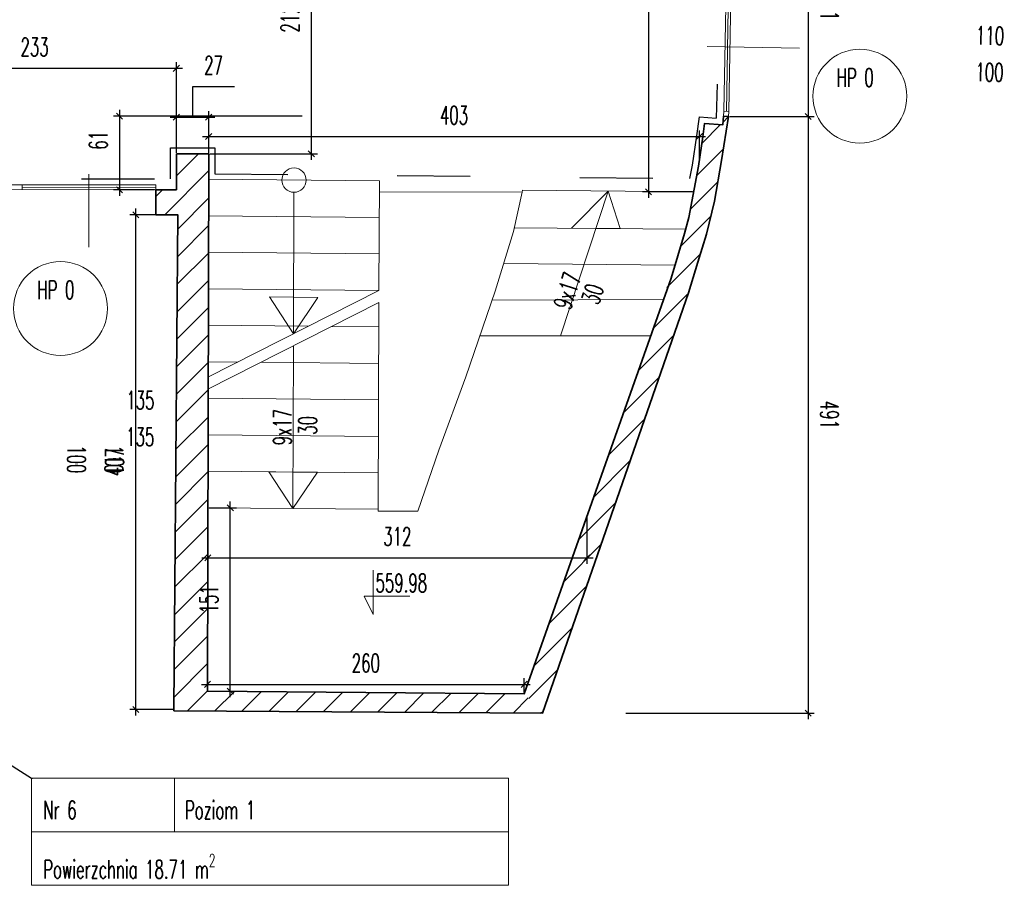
# Model space of a CAD drawing. Header units: millimetres. Extents: x 19887 to 192597, y -14203 to 39042.
# Tile 256 of 256: x 82339 to 83148, y -10000 to -9289. Entities that reach past the tile are written whole.
import ezdxf
from ezdxf import colors
from ezdxf.entities.mleader import LeaderData, LeaderLine
from ezdxf.math import Vec2, Vec3

# ---------------------------------------------------------------- set-up
doc = ezdxf.new("R2010")
doc.units = ezdxf.units.MM
doc.linetypes.add('ACAD_ISO03W100', pattern=[30, 12, -18])
doc.layers.get('Defpoints').update_dxf_attribs({"color": 4})
for name, color, linetype, lineweight in [('Basen_rzut_poziom_1_obrys', 252, 'Continuous', 35), ('koty wysokościowe', 252, 'Continuous', 0), ('Okna', 252, 'Continuous', 5), ('Schody', 252, 'Continuous', 5), ('Tabela', 1, 'Continuous', 0)]:
    doc.layers.add(name, color=color, linetype=linetype, lineweight=lineweight)
for name, color, linetype in [('Sufit podwieszany', 252, 'Continuous'), ('Wymiarowanie', 3, 'Continuous'), ('Wypełnienie', 252, 'Continuous')]:
    doc.layers.add(name, color=color, linetype=linetype)
doc.styles.add('ROMANS', font='romans.shx', dxfattribs={"width": 0.6})
doc.styles.get("Standard").update_dxf_attribs({"font": 'arial.ttf'})
doc.dimstyles.new('000001FB70622F18', dxfattribs={"dimtxt": 20, "dimasz": 5, "dimexe": 5, "dimexo": 1, "dimgap": 20, "dimtad": 1, "dimtoh": 1, "dimdec": 0, "dimtxsty": 'Standard', "dimblk": 'OBLIQUE', "dimcen": 0, "dimdle": 5, "dimclrd": 252, "dimclre": 252, "dimclrt": 252, "dimadec": 0, "dimazin": 0, "dimtfac": 1, "dimtdec": 0, "dimtmove": 0, "dimatfit": 3, "dimldrblk": 'OBLIQUE', "dimfxl": 150, "dimfxlon": 1, "dimlwd": 25, "dimlwe": 25, "dimarcsym": 1})

# ---------------------------------------------------------------- blocks, each defined once
blk = doc.blocks.new('_Oblique')
at = {"color": 0, "linetype": 'ByBlock', "lineweight": -2}
blk.add_line((-0.5, -0.5), (0.5, 0.5), dxfattribs=at)
blk = doc.blocks.new('*D798')
at = {"layer": 'Defpoints', "color": 0}
for p in [(4439.66, -4426.71), (4436.34, -4608.08), (4501.78, -4608.08)]:
    blk.add_point(p, dxfattribs=at)
at = {"layer": 'Wymiarowanie', "color": 252, "linetype": 'Continuous', "lineweight": 25}
for p, q in [((4440.66, -4426.71), (4506.78, -4426.71)), ((4501.78, -4421.71), (4501.78, -4613.08)), ((4437.34, -4608.08), (4506.78, -4608.08))]:
    blk.add_line(p, q, dxfattribs=at)
at = {"layer": 'Wymiarowanie', "color": 252, "linetype": 'ByBlock', "lineweight": 25, "xscale": 5, "yscale": 5, "zscale": 5}
for p, rotation in [((4501.78, -4426.71), 90), ((4501.78, -4608.08), 270)]:
    blk.add_blockref('_Oblique', p, dxfattribs=dict(at, rotation=rotation))
at = {"layer": 'Wymiarowanie', "color": 252, "insert": (4519.28, -4517.4), "char_height": 15, "attachment_point": 5, "rotation": 270, "style": 'ROMANS'}
blk.add_mtext('181', dxfattribs=at)
blk = doc.blocks.new('*D805')
at = {"layer": 'Defpoints', "color": 0}
for p in [(4436.34, -4608.08), (4283.33, -5098.69), (4501.78, -5098.69)]:
    blk.add_point(p, dxfattribs=at)
at = {"layer": 'Wymiarowanie', "color": 252, "linetype": 'Continuous', "lineweight": 25}
for p, q in [((4501.78, -4603.08), (4501.78, -5103.69)), ((4437.34, -4608.08), (4506.78, -4608.08)), ((4351.78, -5098.69), (4506.78, -5098.69))]:
    blk.add_line(p, q, dxfattribs=at)
at = {"layer": 'Wymiarowanie', "color": 252, "linetype": 'ByBlock', "lineweight": 25, "xscale": 5, "yscale": 5, "zscale": 5}
for p, rotation in [((4501.78, -4608.08), 90), ((4501.78, -5098.69), 270)]:
    blk.add_blockref('_Oblique', p, dxfattribs=dict(at, rotation=rotation))
at = {"layer": 'Wymiarowanie', "color": 252, "insert": (4519.28, -4853.39), "char_height": 15, "attachment_point": 5, "rotation": 270, "style": 'ROMANS'}
blk.add_mtext('491', dxfattribs=at)
blk = doc.blocks.new('*D837')
at = {"layer": 'Defpoints', "color": 0}
for p in [(4412.29, -4624.55), (4008.99, -4638.84), (4412.29, -4643.81)]:
    blk.add_point(p, dxfattribs=at)
at = {"layer": 'Wymiarowanie', "color": 252, "linetype": 'Continuous', "lineweight": 25}
for p, q in [((4008.99, -4637.84), (4008.99, -4619.55)), ((4412.29, -4642.81), (4412.29, -4619.55)), ((4003.99, -4624.55), (4417.29, -4624.55))]:
    blk.add_line(p, q, dxfattribs=at)
at = {"layer": 'Wymiarowanie', "color": 252, "linetype": 'ByBlock', "lineweight": 25, "xscale": 5, "yscale": 5, "zscale": 5, "rotation": 180}
blk.add_blockref('_Oblique', (4008.99, -4624.55), dxfattribs=at)
at = {"layer": 'Wymiarowanie', "color": 252, "linetype": 'ByBlock', "lineweight": 25, "xscale": 5, "yscale": 5, "zscale": 5}
blk.add_blockref('_Oblique', (4412.29, -4624.55), dxfattribs=at)
at = {"layer": 'Wymiarowanie', "color": 252, "insert": (4210.64, -4607.05), "char_height": 15, "attachment_point": 5, "style": 'ROMANS'}
blk.add_mtext('403', dxfattribs=at)
blk = doc.blocks.new('*D838')
at = {"layer": 'Defpoints', "color": 0}
for p in [(4007.97, -5080.52), (4268.34, -5074.98), (4268.34, -5082.7)]:
    blk.add_point(p, dxfattribs=at)
at = {"layer": 'Wymiarowanie', "color": 252, "linetype": 'Continuous', "lineweight": 25}
for p, q in [((4007.97, -5079.52), (4007.97, -5069.98)), ((4268.34, -5081.7), (4268.34, -5069.98)), ((4002.97, -5074.98), (4273.34, -5074.98))]:
    blk.add_line(p, q, dxfattribs=at)
at = {"layer": 'Wymiarowanie', "color": 252, "linetype": 'ByBlock', "lineweight": 25, "xscale": 5, "yscale": 5, "zscale": 5, "rotation": 180}
blk.add_blockref('_Oblique', (4007.97, -5074.98), dxfattribs=at)
at = {"layer": 'Wymiarowanie', "color": 252, "linetype": 'ByBlock', "lineweight": 25, "xscale": 5, "yscale": 5, "zscale": 5}
blk.add_blockref('_Oblique', (4268.34, -5074.98), dxfattribs=at)
at = {"layer": 'Wymiarowanie', "color": 252, "insert": (4138.15, -5057.48), "char_height": 15, "attachment_point": 5, "style": 'ROMANS'}
blk.add_mtext('260', dxfattribs=at)
blk = doc.blocks.new('*D835')
at = {"layer": 'Defpoints', "color": 0}
for p in [(4008.32, -4929.74), (4319.89, -4936.85), (4319.89, -4970.9)]:
    blk.add_point(p, dxfattribs=at)
at = {"layer": 'Wymiarowanie', "color": 252, "linetype": 'Continuous', "lineweight": 25}
for p, q in [((4008.32, -4930.74), (4008.32, -4975.9)), ((4319.89, -4937.85), (4319.89, -4975.9)), ((4003.32, -4970.9), (4324.89, -4970.9))]:
    blk.add_line(p, q, dxfattribs=at)
at = {"layer": 'Wymiarowanie', "color": 252, "linetype": 'ByBlock', "lineweight": 25, "xscale": 5, "yscale": 5, "zscale": 5, "rotation": 180}
blk.add_blockref('_Oblique', (4008.32, -4970.9), dxfattribs=at)
at = {"layer": 'Wymiarowanie', "color": 252, "linetype": 'ByBlock', "lineweight": 25, "xscale": 5, "yscale": 5, "zscale": 5}
blk.add_blockref('_Oblique', (4319.89, -4970.9), dxfattribs=at)
at = {"layer": 'Wymiarowanie', "color": 252, "insert": (4164.1, -4953.4), "char_height": 15, "attachment_point": 5, "style": 'ROMANS'}
blk.add_mtext('312', dxfattribs=at)
blk = doc.blocks.new('*D839')
at = {"layer": 'Defpoints', "color": 0}
for p in [(4008.32, -4929.74), (4026.78, -4929.74), (4007.97, -5080.52)]:
    blk.add_point(p, dxfattribs=at)
at = {"layer": 'Wymiarowanie', "color": 252, "linetype": 'Continuous', "lineweight": 25}
for p, q in [((4026.78, -5085.52), (4026.78, -4924.74)), ((4009.32, -4929.74), (4031.78, -4929.74)), ((4008.97, -5080.52), (4031.78, -5080.52))]:
    blk.add_line(p, q, dxfattribs=at)
at = {"layer": 'Wymiarowanie', "color": 252, "linetype": 'ByBlock', "lineweight": 25, "xscale": 5, "yscale": 5, "zscale": 5}
for p, rotation in [((4026.78, -4929.74), 90), ((4026.78, -5080.52), 270)]:
    blk.add_blockref('_Oblique', p, dxfattribs=dict(at, rotation=rotation))
at = {"layer": 'Wymiarowanie', "color": 252, "insert": (4009.28, -5005.13), "char_height": 15, "attachment_point": 5, "rotation": 90, "style": 'ROMANS'}
blk.add_mtext('151', dxfattribs=at)
blk = doc.blocks.new('*D836')
at = {"layer": 'Defpoints', "color": 0}
for p in [(4432.18, -4607.72), (3935.74, -4668.34), (3965.54, -4668.34)]:
    blk.add_point(p, dxfattribs=at)
at = {"layer": 'Wymiarowanie', "color": 252, "linetype": 'Continuous', "lineweight": 25}
for p, q in [((3935.74, -4602.72), (3935.74, -4673.34)), ((4085.74, -4607.72), (3930.74, -4607.72)), ((3964.54, -4668.34), (3930.74, -4668.34))]:
    blk.add_line(p, q, dxfattribs=at)
at = {"layer": 'Wymiarowanie', "color": 252, "linetype": 'ByBlock', "lineweight": 25, "xscale": 5, "yscale": 5, "zscale": 5}
for p, rotation in [((3935.74, -4607.72), 90), ((3935.74, -4668.34), 270)]:
    blk.add_blockref('_Oblique', p, dxfattribs=dict(at, rotation=rotation))
at = {"layer": 'Wymiarowanie', "color": 252, "insert": (3918.24, -4627.68), "char_height": 15, "attachment_point": 5, "rotation": 90, "style": 'ROMANS'}
blk.add_mtext('61', dxfattribs=at)
blk = doc.blocks.new('*D840')
at = {"layer": 'Defpoints', "color": 0}
for p in [(3949.14, -4688.87), (3983.61, -4688.87), (3980.43, -5095.68)]:
    blk.add_point(p, dxfattribs=at)
at = {"layer": 'Wymiarowanie', "color": 252, "linetype": 'Continuous', "lineweight": 25}
for p, q in [((3949.14, -5100.68), (3949.14, -4683.87)), ((3982.61, -4688.87), (3944.14, -4688.87)), ((3979.43, -5095.68), (3944.14, -5095.68))]:
    blk.add_line(p, q, dxfattribs=at)
at = {"layer": 'Wymiarowanie', "color": 252, "linetype": 'ByBlock', "lineweight": 25, "xscale": 5, "yscale": 5, "zscale": 5}
for p, rotation in [((3949.14, -4688.87), 90), ((3949.14, -5095.68), 270)]:
    blk.add_blockref('_Oblique', p, dxfattribs=dict(at, rotation=rotation))
at = {"layer": 'Wymiarowanie', "color": 252, "insert": (3931.64, -4892.27), "char_height": 15, "attachment_point": 5, "rotation": 90, "style": 'ROMANS'}
blk.add_mtext('407', dxfattribs=at)
blk = doc.blocks.new('*D860')
at = {"layer": 'Defpoints', "color": 0}
for p in [(3982.42, -4568.48), (3749.39, -4619.39), (3982.42, -4638.84)]:
    blk.add_point(p, dxfattribs=at)
at = {"layer": 'Wymiarowanie', "color": 252, "linetype": 'Continuous', "lineweight": 25}
for p, q in [((3749.39, -4618.39), (3749.39, -4563.48)), ((3982.42, -4637.84), (3982.42, -4563.48)), ((3744.39, -4568.48), (3987.42, -4568.48))]:
    blk.add_line(p, q, dxfattribs=at)
at = {"layer": 'Wymiarowanie', "color": 252, "linetype": 'ByBlock', "lineweight": 25, "xscale": 5, "yscale": 5, "zscale": 5, "rotation": 180}
blk.add_blockref('_Oblique', (3749.39, -4568.48), dxfattribs=at)
at = {"layer": 'Wymiarowanie', "color": 252, "linetype": 'ByBlock', "lineweight": 25, "xscale": 5, "yscale": 5, "zscale": 5}
blk.add_blockref('_Oblique', (3982.42, -4568.48), dxfattribs=at)
at = {"layer": 'Wymiarowanie', "color": 252, "insert": (3865.9, -4550.98), "char_height": 15, "attachment_point": 5, "style": 'ROMANS'}
blk.add_mtext('233', dxfattribs=at)
blk = doc.blocks.new('*D861')
at = {"layer": 'Defpoints', "color": 0}
for p in [(4008.99, -4608.61), (3982.42, -4638.84), (4008.99, -4638.84)]:
    blk.add_point(p, dxfattribs=at)
at = {"layer": 'Wymiarowanie', "color": 252, "linetype": 'Continuous', "lineweight": 25}
for p, q in [((4030.27, -4583.61), (3995.7, -4583.61)), ((3995.7, -4583.61), (3995.7, -4608.61)), ((3982.42, -4637.84), (3982.42, -4603.61)), ((4008.99, -4637.84), (4008.99, -4603.61)), ((3977.42, -4608.61), (4013.99, -4608.61))]:
    blk.add_line(p, q, dxfattribs=at)
at = {"layer": 'Wymiarowanie', "color": 252, "linetype": 'ByBlock', "lineweight": 25, "xscale": 5, "yscale": 5, "zscale": 5, "rotation": 180}
blk.add_blockref('_Oblique', (3982.42, -4608.61), dxfattribs=at)
at = {"layer": 'Wymiarowanie', "color": 252, "linetype": 'ByBlock', "lineweight": 25, "xscale": 5, "yscale": 5, "zscale": 5}
blk.add_blockref('_Oblique', (4008.99, -4608.61), dxfattribs=at)
at = {"layer": 'Wymiarowanie', "color": 252, "insert": (4012.99, -4566.11), "char_height": 15, "attachment_point": 5, "style": 'ROMANS'}
blk.add_mtext('27', dxfattribs=at)
blk = doc.blocks.new('*D966')
at = {"layer": 'Defpoints', "color": 0}
for p in [(4032.24, -4426.83), (4008.99, -4638.84), (4093.34, -4638.84)]:
    blk.add_point(p, dxfattribs=at)
at = {"layer": 'Wymiarowanie', "color": 252, "linetype": 'Continuous', "lineweight": 25}
for p, q in [((4033.24, -4426.83), (4098.34, -4426.83)), ((4093.34, -4421.83), (4093.34, -4643.84)), ((4009.99, -4638.84), (4098.34, -4638.84))]:
    blk.add_line(p, q, dxfattribs=at)
at = {"layer": 'Wymiarowanie', "color": 252, "linetype": 'ByBlock', "lineweight": 25, "xscale": 5, "yscale": 5, "zscale": 5}
for p, rotation in [((4093.34, -4426.83), 90), ((4093.34, -4638.84), 270)]:
    blk.add_blockref('_Oblique', p, dxfattribs=dict(at, rotation=rotation))
at = {"layer": 'Wymiarowanie', "color": 252, "insert": (4075.84, -4527.51), "char_height": 15, "attachment_point": 5, "rotation": 90, "style": 'ROMANS'}
blk.add_mtext('212', dxfattribs=at)
blk = doc.blocks.new('*D980')
at = {"layer": 'Defpoints', "color": 0}
for p in [(4423.81, -4345.44), (4370.6, -4670.01), (4407.56, -4670.01)]:
    blk.add_point(p, dxfattribs=at)
at = {"layer": 'Wymiarowanie', "color": 252, "linetype": 'Continuous', "lineweight": 25}
for p, q in [((4422.81, -4345.44), (4365.6, -4345.44)), ((4370.6, -4340.44), (4370.6, -4675.01)), ((4406.56, -4670.01), (4365.6, -4670.01))]:
    blk.add_line(p, q, dxfattribs=at)
at = {"layer": 'Wymiarowanie', "color": 252, "linetype": 'ByBlock', "lineweight": 25, "xscale": 5, "yscale": 5, "zscale": 5}
for p, rotation in [((4370.6, -4345.44), 90), ((4370.6, -4670.01), 270)]:
    blk.add_blockref('_Oblique', p, dxfattribs=dict(at, rotation=rotation))
at = {"layer": 'Wymiarowanie', "color": 252, "insert": (4353.1, -4507.72), "char_height": 15, "attachment_point": 5, "rotation": 90, "style": 'ROMANS'}
blk.add_mtext('325', dxfattribs=at)
blk = doc.blocks.new('*D997')
at = {"layer": 'Defpoints', "color": 0}
for p in [(4436.34, -4608.08), (4283.33, -5098.69), (4501.78, -5098.69)]:
    blk.add_point(p, dxfattribs=at)
at = {"layer": 'Wymiarowanie', "color": 252, "linetype": 'Continuous', "lineweight": 25}
for p, q in [((4501.78, -4603.08), (4501.78, -5103.69)), ((4437.34, -4608.08), (4506.78, -4608.08)), ((4351.78, -5098.69), (4506.78, -5098.69))]:
    blk.add_line(p, q, dxfattribs=at)
at = {"layer": 'Wymiarowanie', "color": 252, "linetype": 'ByBlock', "lineweight": 25, "xscale": 5, "yscale": 5, "zscale": 5}
for p, rotation in [((4501.78, -4608.08), 90.00000000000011), ((4501.78, -5098.69), 270.0000000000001)]:
    blk.add_blockref('_Oblique', p, dxfattribs=dict(at, rotation=rotation))
at = {"layer": 'Wymiarowanie', "color": 252, "insert": (4519.28, -4853.39), "char_height": 15, "attachment_point": 5, "rotation": 270, "style": 'ROMANS'}
blk.add_mtext('491', dxfattribs=at)
blk = doc.blocks.new('*D996')
at = {"layer": 'Defpoints', "color": 0}
for p in [(4432.18, -4607.72), (3935.74, -4668.34), (3965.54, -4668.34)]:
    blk.add_point(p, dxfattribs=at)
at = {"layer": 'Wymiarowanie', "color": 252, "linetype": 'Continuous', "lineweight": 25}
for p, q in [((3935.74, -4602.72), (3935.74, -4673.34)), ((4085.74, -4607.72), (3930.74, -4607.72)), ((3964.54, -4668.34), (3930.74, -4668.34))]:
    blk.add_line(p, q, dxfattribs=at)
at = {"layer": 'Wymiarowanie', "color": 252, "linetype": 'ByBlock', "lineweight": 25, "xscale": 5, "yscale": 5, "zscale": 5}
for p, rotation in [((3935.74, -4607.72), 90), ((3935.74, -4668.34), 270)]:
    blk.add_blockref('_Oblique', p, dxfattribs=dict(at, rotation=rotation))
at = {"layer": 'Wymiarowanie', "color": 252, "insert": (3918.24, -4627.68), "char_height": 15, "attachment_point": 5, "rotation": 90, "style": 'ROMANS'}
blk.add_mtext('61', dxfattribs=at)
blk = doc.blocks.new('*D995')
at = {"layer": 'Defpoints', "color": 0}
for p in [(4007.97, -5080.52), (4268.34, -5074.98), (4268.34, -5082.7)]:
    blk.add_point(p, dxfattribs=at)
at = {"layer": 'Wymiarowanie', "color": 252, "linetype": 'Continuous', "lineweight": 25}
for p, q in [((4007.97, -5079.52), (4007.97, -5069.98)), ((4268.34, -5081.7), (4268.34, -5069.98)), ((4002.97, -5074.98), (4273.34, -5074.98))]:
    blk.add_line(p, q, dxfattribs=at)
at = {"layer": 'Wymiarowanie', "color": 252, "linetype": 'ByBlock', "lineweight": 25, "xscale": 5, "yscale": 5, "zscale": 5, "rotation": 180}
blk.add_blockref('_Oblique', (4007.97, -5074.98), dxfattribs=at)
at = {"layer": 'Wymiarowanie', "color": 252, "linetype": 'ByBlock', "lineweight": 25, "xscale": 5, "yscale": 5, "zscale": 5}
blk.add_blockref('_Oblique', (4268.34, -5074.98), dxfattribs=at)
at = {"layer": 'Wymiarowanie', "color": 252, "insert": (4138.15, -5057.48), "char_height": 15, "attachment_point": 5, "style": 'ROMANS'}
blk.add_mtext('260', dxfattribs=at)
blk = doc.blocks.new('G$CF5E15B28')
at = {"layer": 'Wypełnienie'}
h = blk.add_hatch(dxfattribs=at)
h.set_pattern_fill('ANSI31', color=253, scale=5, angle=90)
h.set_pattern_definition([(45, (2581.179, -2061.397), (-11.22532, 11.22532), [])])
edge = h.paths.add_edge_path()
edge.add_spline(control_points=[(4416.63, -4613.81), (4415.1, -4624.75), (4413.31, -4636.88), (4411.52, -4649.01), (4407.56, -4670.01), (4403.6, -4691.01), (4400.11, -4704.38), (4389.1, -4741.02), (4268.34, -5082.7)], knot_values=[0, 0, 0, 0, 1, 2, 3, 4, 5, 6, 6, 6, 6], degree=3, periodic=0)
edge.add_line((4268.34, -5082.7), (4283.33, -5098.69))
edge.add_spline(control_points=[(4283.33, -5098.69), (4403.26, -4753.14), (4411.06, -4727.96), (4418.21, -4704.86), (4424.63, -4677.69), (4430.62, -4644.17), (4436.34, -4608.08)], knot_values=[0, 0, 0, 0, 1, 2, 3, 4, 4, 4, 4], degree=3, periodic=0)
edge.add_line((4436.34, -4608.08), (4432.18, -4607.72))
edge.add_line((4432.18, -4607.72), (4431.66, -4614.9))
edge.add_line((4431.66, -4614.9), (4416.63, -4613.81))
h = blk.add_hatch(dxfattribs=at)
h.set_pattern_fill('ANSI31', color=253, scale=5, angle=90)
h.set_pattern_definition([(45, (3252.028, -2175.285), (-11.22532, 11.22532), [])])
h.paths.add_polyline_path([(4008.99, -4638.84), (3982.42, -4638.84), (3982.42, -4668.34), (3965.54, -4668.34), (3965.54, -4688.87), (3983.61, -4688.87), (3980.43, -5096.86), (4283.33, -5098.69), (4268.34, -5082.7), (4007.97, -5080.52)])
at = {"layer": 'Basen_rzut_poziom_1_obrys', "color": 253, "elevation": 0}
for points in [[(3980.43, -5096.8), (3980.43, -5096.8), (4283.33, -5098.69), (4403.26, -4753.14), (4411.06, -4727.96), (4418.21, -4704.86), (4424.63, -4677.69), (4430.62, -4644.17), (4436.34, -4608.08), (4432.18, -4607.72)], [(3982.42, -4638.84), (4008.99, -4638.84), (4007.97, -5080.52), (4268.34, -5082.7), (4389.1, -4741.02), (4400.11, -4704.38), (4403.6, -4691.01), (4411.52, -4649.01), (4415.1, -4624.75), (4416.63, -4613.81), (4431.66, -4614.9), (4432.18, -4607.72)], [(3982.42, -4638.84), (3982.42, -4668.34), (3965.54, -4668.34), (3965.54, -4688.87), (3983.61, -4688.87), (3980.44, -5094.5), (3980.43, -5096.86)]]:
    blk.add_lwpolyline(points, dxfattribs=at)
at = {"layer": 'koty wysokościowe', "color": 253, "elevation": 0}
for points in [[(4144.23, -4981.19), (4144.23, -5017.43)], [(4136.73, -5002.43), (4144.23, -5002.43)], [(4144.23, -5017.43), (4136.73, -5002.43)], [(4144.23, -5002.43), (4174.23, -5002.43)]]:
    blk.add_lwpolyline(points, dxfattribs=at)
at = {"layer": 'Okna', "color": 253, "elevation": 0}
for points in [[(4435.6, -4430.66), (4432.53, -4603.73)], [(4436.51, -4604.08), (4439.6, -4430.71)], [(4436.03, -4519.29), (4434.52, -4603.9)], [(4418.62, -4550.41), (4494.54, -4551.78)], [(3910.59, -4655.44), (3910.59, -4715.44)], [(3965.54, -4668.34), (3965.54, -4664.34), (3749.39, -4664.34)], [(3749.39, -4668.2), (3965.54, -4668.34)], [(3855.64, -4666.3), (3855.64, -4664.44), (3855.64, -4668.27)], [(3855.64, -4666.3), (3965.54, -4666.34)]]:
    blk.add_lwpolyline(points, dxfattribs=at)
blk.add_lwpolyline([(4436.17, -4608.06), (4432.18, -4607.72), (4432.53, -4603.73), (4436.51, -4604.08)], close=True, dxfattribs=at)
at = {"layer": 'Okna', "color": 253}
for centre in [(4544.23, -4591.39, 0), (3887.21, -4765.95, 0)]:
    blk.add_circle(centre, 38.57, dxfattribs=at)
at = {"layer": 'Schody', "color": 253}
for p, q in [((4148.82, -4751.06, 0), (4008.35, -4822.4, 0)), ((4148.78, -4761, 0), (4008.33, -4832.33, 0))]:
    blk.add_line(p, q, dxfattribs=at)
at = {"layer": 'Schody', "color": 253, "elevation": 0}
for points in [[(4008.94, -4659.73), (4149.35, -4661.06), (4148.98, -4751.06)], [(4008.94, -4659.73), (4149.35, -4661.06)], [(4181.02, -4932.64), (4198.14, -4882.46), (4220.23, -4822.15), (4244.48, -4751.6), (4259.57, -4702.6), (4266.57, -4670.29), (4266.91, -4668.72), (4407.56, -4670.01)], [(4298.25, -4788.55), (4337.24, -4669.37)], [(4327.16, -4700.16), (4307.17, -4700.02), (4337.24, -4669.37)], [(4327.16, -4700.16), (4347.16, -4700.29), (4337.24, -4669.37)], [(4079.11, -4670.4), (4078.74, -4786.65)], [(4149.31, -4670.05), (4266.57, -4670.29)], [(4008.87, -4689.73), (4149.22, -4691.06)], [(4260.19, -4699.71), (4401.08, -4700.65)], [(4008.8, -4719.73), (4149.1, -4721.06)], [(4392.3, -4730.37), (4251.46, -4728.93)], [(4008.73, -4749.73), (4148.98, -4751.06)], [(4078.84, -4756.65), (4058.84, -4756.46), (4078.74, -4786.65)], [(4078.84, -4756.65), (4098.83, -4756.84), (4078.74, -4786.65)], [(4241.91, -4759.07), (4382.91, -4758.55)], [(4148.94, -4760.91), (4148.24, -4932.64), (4181.02, -4932.64)], [(4008.66, -4779.73), (4090.82, -4780.51)], [(4109.99, -4780.69), (4148.86, -4781.06)], [(4231.78, -4788.55), (4372.31, -4788.54)], [(4078.71, -4796.58), (4078.28, -4930.4)], [(4008.59, -4809.73), (4032.83, -4809.96)], [(4052, -4810.15), (4148.73, -4811.06)], [(4008.52, -4839.74), (4148.61, -4841.06)], [(4008.45, -4869.74), (4148.49, -4871.06)], [(4008.39, -4899.74), (4148.37, -4901.06)], [(4078.38, -4900.4), (4058.38, -4900.21), (4078.28, -4930.4)], [(4078.38, -4900.4), (4098.38, -4900.59), (4078.28, -4930.4)], [(4008.32, -4929.74), (4148.25, -4931.06)]]:
    blk.add_lwpolyline(points, dxfattribs=at)
at = {"layer": 'Schody', "color": 253}
blk.add_circle((4079.14, -4660.4, 0), 10, dxfattribs=at)
at = {"layer": 'Sufit podwieszany', "color": 253, "linetype": 'ACAD_ISO03W100', "ltscale": 5, "elevation": 0}
for points in [[(4431.98, -4431.61), (4426.16, -4609.49)], [(4404.54, -4659.07), (4406.59, -4648.18), (4410.15, -4624.04), (4412.33, -4608.48), (4426.16, -4609.49), (4426.16, -4609.49)], [(3754.45, -4659.31), (3977.6, -4659.31), (3977.6, -4633.84), (3982.42, -4633.84)], [(3982.42, -4633.84), (4014, -4633.84), (4014, -4633.84)], [(3982.42, -4633.84), (4014, -4633.84), (4013.95, -4655.1)], [(4013.95, -4655.1), (4404.54, -4659.07)]]:
    blk.add_lwpolyline(points, dxfattribs=at)
at = {"layer": 'Tabela', "color": 253, "elevation": 0}
blk.add_lwpolyline([(3863.4, -5152.13), (4255.34, -5152.13), (4255.34, -5240.19), (3863.4, -5240.19)], close=True, dxfattribs=at)
for points in [[(3980.99, -5152.13), (3980.99, -5196.16)], [(3863.4, -5196.16), (4255.34, -5196.16)]]:
    blk.add_lwpolyline(points, dxfattribs=at)
at = {"layer": 'koty wysokościowe', "color": 253, "insert": (4146.12, -4984.1, 0), "char_height": 15, "width": 21553.2844, "attachment_point": 1, "style": 'ROMANS'}
blk.add_mtext('559.98', dxfattribs=at)
at = {"layer": 'Okna', "color": 253, "char_height": 15, "width": 190.2964, "attachment_point": 3, "style": 'ROMANS'}
for s, insert, rotation in [('110', (4662.96, -4534.39, 0), 358.9298), ('100', (4662.53, -4564.41, 0), 358.9298), ('100', (3907.84, -4901.52, 0), 270), ('110', (3938.49, -4901.52, 0), 270)]:
    blk.add_mtext(s, dxfattribs=dict(at, insert=insert, rotation=rotation))
at = {"layer": 'Okna', "color": 253, "char_height": 15, "style": 'ROMANS'}
for s, insert, width, attachment_point in [('HP 0', (4525.09, -4568.6, 0), 157.2908, 1), ('HP 0', (3868.07, -4743.15, 0), 157.2908, 1), ('135', (3964.4, -4833.85, 0), 190.2964, 3), ('135', (3964.29, -4863.99, 0), 190.2964, 3)]:
    blk.add_mtext(s, dxfattribs=dict(at, insert=insert, width=width, attachment_point=attachment_point))
at = {"layer": 'Schody', "color": 253, "char_height": 15, "width": 190.2964, "attachment_point": 7, "style": 'ROMANS'}
for s, insert, rotation in [('9x17', (4306.42, -4767.87, 0), 72.25245), ('30', (4329.4, -4763.61, 0), 72.25245), ('30', (4097.8, -4869.83, 0), 89.56828), ('9x17', (4076.97, -4878.47, 0), 89.56828)]:
    blk.add_mtext(s, dxfattribs=dict(at, insert=insert, rotation=rotation))
at = {"layer": 'Tabela', "color": 253, "char_height": 15, "width": 61580.8127, "attachment_point": 1, "style": 'ROMANS'}
for s, insert in [('Nr 6', (3873.02, -5170.77, 0)), ('Poziom 1', (3989.44, -5170.77, 0)), ('\\A1;Powierzchnia 18.71 m{\\H0.7x;\\S2^ ;}', (3873.02, -5214.48, 0))]:
    blk.add_mtext(s, dxfattribs=dict(at, insert=insert))
at = {"layer": 'Wymiarowanie', "color": 253}
for base, p1, p2, angle, override, picture, middle in [((4370.6, -4670.01, 0), (4423.81, -4345.44, 0), (4407.56, -4670.01, 0), 90, {"dimtxt": 15, "dimgap": 10, "dimtxsty": 'ROMANS'}, '*D980', (4353.1, -4507.72, 0)), ((4501.78, -4608.08, 0), (4439.66, -4426.71, 0), (4436.34, -4608.08, 0), 90, {"dimtxt": 15, "dimgap": 10, "dimtad": 2, "dimtxsty": 'ROMANS', "dimtmove": 1}, '*D798', (4519.28, -4517.4, 0)), ((3982.42, -4568.48, 0), (3749.39, -4619.39, 0), (3982.42, -4638.84, 0), 0, {"dimtxt": 15, "dimgap": 10, "dimtxsty": 'ROMANS', "dimtmove": 1}, '*D860', (3865.9, -4550.98, 0)), ((4008.99, -4608.61, 0), (3982.42, -4638.84, 0), (4008.99, -4638.84, 0), 0, {"dimtxt": 15, "dimgap": 10, "dimtxsty": 'ROMANS', "dimtmove": 1}, '*D861', (4005.7, -4566.11, 0)), ((4412.29, -4624.55, 0), (4008.99, -4638.84, 0), (4412.29, -4643.81, 0), 0, {"dimtxt": 15, "dimgap": 10, "dimtxsty": 'ROMANS'}, '*D837', (4210.64, -4607.05, 0)), ((4501.78, -5098.69, 0), (4436.34, -4608.08, 0), (4283.33, -5098.69, 0), 90, {"dimtxt": 15, "dimgap": 10, "dimtad": 2, "dimtxsty": 'ROMANS', "dimtmove": 1}, '*D805', (4519.28, -4853.39, 0)), ((4501.78, -5098.69, 0), (4436.34, -4608.08, 0), (4283.33, -5098.69, 0), 90, {"dimtxt": 15, "dimgap": 10, "dimtad": 2, "dimtxsty": 'ROMANS', "dimtmove": 1}, '*D997', (4519.28, -4853.39)), ((3949.14, -4688.87, 0), (3980.43, -5095.68, 0), (3983.61, -4688.87, 0), 90, {"dimtxt": 15, "dimgap": 10, "dimtxsty": 'ROMANS'}, '*D840', (3931.64, -4892.27, 0)), ((4026.78, -4929.74, 0), (4007.97, -5080.52, 0), (4008.32, -4929.74, 0), 90, {"dimtxt": 15, "dimgap": 10, "dimtxsty": 'ROMANS'}, '*D839', (4009.28, -5005.13, 0)), ((4319.89, -4970.9, 0), (4008.32, -4929.74, 0), (4319.89, -4936.85, 0), 0, {"dimtxt": 15, "dimgap": 10, "dimtxsty": 'ROMANS'}, '*D835', (4164.1, -4953.4, 0)), ((4268.34, -5074.98, 0), (4007.97, -5080.52, 0), (4268.34, -5082.7, 0), 0, {"dimtxt": 15, "dimgap": 10, "dimtxsty": 'ROMANS'}, '*D838', (4138.15, -5057.48, 0)), ((4268.34, -5074.98, 0), (4007.97, -5080.52, 0), (4268.34, -5082.7, 0), 0, {"dimtxt": 15, "dimgap": 10, "dimtxsty": 'ROMANS'}, '*D995', (4138.15, -5057.48, 0))]:
    dim = blk.add_linear_dim(base=base, p1=p1, p2=p2, angle=angle, dimstyle='000001FB70622F18', override=override, dxfattribs=at)
    dim.commit()
    dim.dimension.update_dxf_attribs({"geometry": picture, "text_midpoint": middle})
for base, p1, p2, picture, middle in [((4093.34, -4638.84, 0), (4032.24, -4426.83, 0), (4008.99, -4638.84, 0), '*D966', (4093.34, -4527.51, 0)), ((3935.74, -4668.34, 0), (4432.18, -4607.72, 0), (3965.54, -4668.34, 0), '*D836', (3935.74, -4627.68, 0)), ((3935.74, -4668.34, 0), (4432.18, -4607.72, 0), (3965.54, -4668.34, 0), '*D996', (3935.74, -4627.68))]:
    dim = blk.add_linear_dim(base=base, p1=p1, p2=p2, angle=90, dimstyle='000001FB70622F18', override={"dimtxt": 15, "dimgap": 10, "dimtxsty": 'ROMANS'}, dxfattribs=at)
    dim.commit()
    dim.dimension.update_dxf_attribs({"geometry": picture, "text_midpoint": middle, "dimtype": 160})
at = {"layer": 'Schody', "color": 253}
ml = blk.add_multileader_mtext('Standard', dxfattribs=at)
ml.set_content('', color=253)
ml.set_leader_properties()
ml.build(insert=Vec2(0, 0))
ml.multileader.update_dxf_attribs({"text_top_attachment_type": 0, "text_bottom_attachment_type": 0, "dogleg_length": 0.8, "arrow_head_size": 20})
ctx = ml.context
ctx.base_point, ctx.char_height, ctx.arrow_head_size, ctx.landing_gap_size, ctx.plane_origin, ctx.plane_x_axis, ctx.plane_y_axis = Vec3(3864.2, -5152.13, 0), 0.4, 20, 0.2, Vec3(3863.4, -5152.13, 0), Vec3(1, 0, 0), Vec3(0, 1, 0)
ctx.attachment_type = 2
notes = []
notes.append((ctx, [(1, (1, 1, 0), (3863.4, -5152.13, 0), (1, 0, 0), 0.8, [(0, [(3428.68, -4877.83, 0)], 256, [])])]))
ctx.mtext.insert, ctx.mtext.text_direction, ctx.mtext.flow_direction = Vec3(3864.4, -5152.13, 0), Vec3(1, 0, 0), 5
for ctx, leaders in notes:
    for number, flags, end, landing, length, lines in leaders:
        leader = LeaderData()
        leader.index, (leader.has_last_leader_line, leader.has_dogleg_vector, leader.attachment_direction) = number, flags
        leader.last_leader_point, leader.dogleg_vector, leader.dogleg_length = Vec3(end), Vec3(landing), length
        for number, points, colour, breaks in lines:
            line = LeaderLine()
            line.index, line.vertices, line.color, line.breaks = number, Vec3.list(points), colors.encode_raw_color(colour), breaks
            leader.lines.append(line)
        ctx.leaders.append(leader)

msp = doc.modelspace()

# ---------------------------------------------------------------- block references
msp.add_blockref('G$CF5E15B28', (78485.18, -4760.22, 0))

doc.saveas('drawing.dxf')
